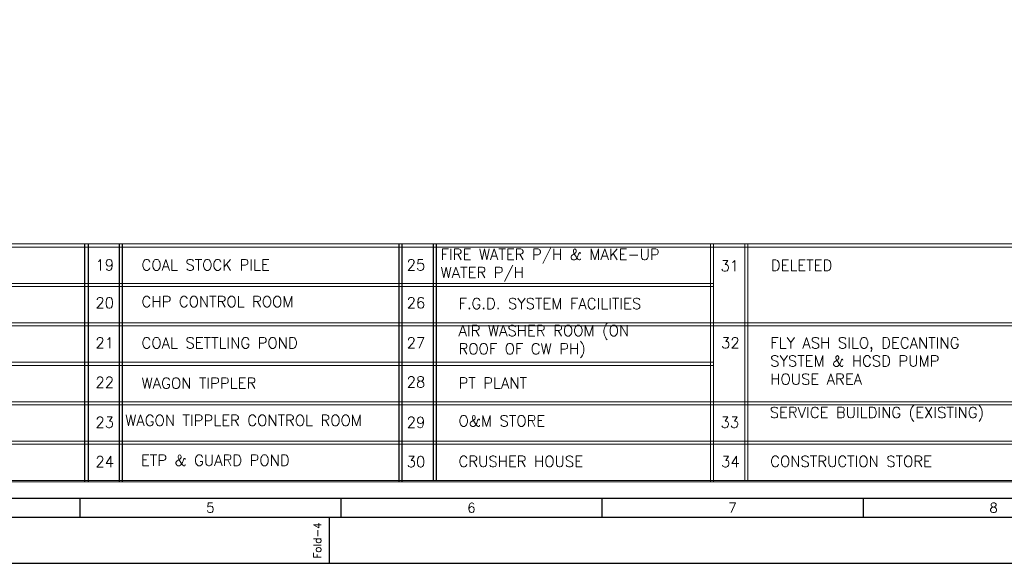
# Model space of a CAD drawing. Header units: inches. Extents: x -4968858 to -265257, y -220693 to 1871410.
# Tile 2 of 256: x -2106583 to -1593649, y 189410 to 472734. Entities that reach past the tile are written whole.
import ezdxf
from ezdxf.enums import TextEntityAlignment as Align

# ---------------------------------------------------------------- set-up
doc = ezdxf.new("R2010")
doc.units = ezdxf.units.IN
doc.header["$MEASUREMENT"] = 0
doc.linetypes.add('CONTINOUS', pattern=[0])
doc.layers.add('P', color=250, linetype='Continuous', lineweight=100)
doc.styles.add('RS', font='romans.shx')
doc.styles.get("Standard").update_dxf_attribs({"font": 'romans.shx', "height": 1000})

# ---------------------------------------------------------------- blocks, each defined once
blk = doc.blocks.new('A$C731D3036')
for p, q in [((-2590.23, 37.8), (-251.24, 37.8)), ((-2012.15, 37.79), (-2012.15, 26.67)), ((-1860.96, 37.79), (-1860.96, 26.67)), ((-1709.78, 37.79), (-1709.78, 26.67)), ((-1558.59, 37.79), (-1558.59, 26.67)), ((-1867.63, 0), (-1867.63, 26.68))]:
    blk.add_line(p, q)
for points in [[(0, 1869.86), (-2643.59, 1869.86), (-2643.59, 0), (0, 0)], [(-26.68, 1843.18), (-2616.91, 1843.18), (-2616.91, 26.68), (-26.68, 26.68)]]:
    blk.add_lwpolyline(points, close=True)
for s, p in [('5', (-1936.56, 32.23)), ('6', (-1785.37, 32.23)), ('7', (-1634.18, 32.23)), ('8', (-1482.99, 32.23))]:
    blk.add_text(s, height=5.56).set_placement(p, align=Align.MIDDLE)
blk.add_text('Fold-4', height=4.447, rotation=90).set_placement((-1872.32, 2.74))

msp = doc.modelspace()

# ---------------------------------------------------------------- linework, layer by layer
at = {"color": 3}
for p, q in [((-1909005.8, 355986.6), (-1909005.8, 231803.1)), ((-1907430.5, 355986.6), (-1907430.5, 231803.1)), ((-1891152.8, 355986.6), (-1891152.8, 232590.7)), ((-1889577.5, 355986.6), (-1889577.5, 232590.7))]:
    msp.add_line(p, q, dxfattribs=at)
for points in [[(-2072833.6, 355986.6), (-2072833.6, 231803.1)], [(-2070995.8, 355986.6), (-2070995.8, 231803.1)], [(-2054718, 355986.6), (-2054718, 231803.1)], [(-2053142.7, 355986.6), (-2053142.7, 231803.1)]]:
    msp.add_lwpolyline(points, dxfattribs=at)
at = {"layer": 'P', "color": 3, "linetype": 'Continuous', "lineweight": 15}
for points in [[(-2564842, 355986.6), (-1260673, 355986.6)], [(-2564842, 354148.8), (-1260673, 354148.8)], [(-1746753.3, 355986.6), (-1746753.3, 231803.1)], [(-1745178, 231803.1), (-1745178, 355986.6)], [(-1728900.2, 355986.6), (-1728900.2, 232590.7)], [(-1727325, 355986.6), (-1727325, 232590.7)], [(-2564842, 335245.6), (-1745178, 335245.6)], [(-2564842, 333670.4), (-1745178, 333670.4)], [(-2564842, 314767.2), (-1260673, 314767.2)], [(-2564842, 313191.9), (-1260673, 313191.9)], [(-2564842, 294288.7), (-1745178, 294288.7)], [(-2564842, 292450.9), (-1745178, 292450.9)], [(-2564842, 273547.7), (-1260673, 273547.7)], [(-2564842, 271972.4), (-1260673, 271972.4)], [(-2564842, 253069.2), (-1260673, 253069.2)], [(-2564842, 251493.9), (-1260673, 251493.9)], [(-2564842, 232590.7), (-1260673, 232590.7)], [(-2564842, 231803.1), (-1260673, 231803.1)]]:
    msp.add_lwpolyline(points, dxfattribs=at)

# ---------------------------------------------------------------- block references
at = {"color": 1, "linetype": 'CONTINOUS', "lineweight": 15, "xscale": 899.5333670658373, "yscale": 899.5333670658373, "zscale": 899.5333670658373}
msp.add_blockref('A$C731D3036', (-265257.4, 189410.5), dxfattribs=at)

# ---------------------------------------------------------------- texts
at = {"color": 7, "style": 'RS'}
for s, p in [('25', (-1904993.4, 342103)), ('26', (-1904993.4, 322348.7)), ('27', (-1904993.4, 301454.7)), ('28', (-1904993.4, 281074.2)), ('29', (-1904993.4, 260046.6)), ('30', (-1904993.4, 239532.5))]:
    msp.add_text(s, height=5666.32, dxfattribs=at).set_placement(p)
at = {"color": 3, "attachment_point": 1, "style": 'RS'}
for s, insert, char_height, width in [('{\\C256;FIRE WATER P/H & MAKE-UP WATER P/H}', (-1887306.4, 353228.3), 5666.316, 135639.888), ('{\\C256;19}', (-2067167.4, 347769.3), 5666.32, 65587.803), ('{\\C256;COAL STOCK PILE}', (-2043074.6, 347769.3), 5666.316, 113730.733), ('{\\C256;31}', (-1741484.6, 347306.1), 5666.32, 65587.803), ('{\\C256;DELETED}', (-1715282.1, 347527.9), 5666.316, 129393.63), ('{\\C256;CHP CONTROL ROOM}', (-2043074.6, 328600.5), 5666.316, 113730.733), ('{\\C256;20}', (-2067167.4, 328015), 5666.32, 65587.803), ('{\\C256;F.G.D. SYSTEM FACILITIES}', (-1877970.9, 327610.3), 5666.316, 113730.733), ('{\\C256;AIR WASHER ROOM (ON ROOF OF CW PH)}', (-1877970.9, 313484.2), 5666.316, 113730.733), ('{\\C256;21}', (-2067167.4, 307121), 5666.32, 65587.803), ('{\\C256;COAL SETTLING POND}', (-2043074.6, 307118.3), 5666.316, 113730.733), ('{\\C256;32}', (-1741220.7, 307121), 5666.32, 65587.803), ('{\\C256;FLY ASH SILO, DECANTING SYSTEM & HCSD PUMP HOUSE AREA}', (-1715585.3, 307118.3), 5666.316, 113730.733), ('{\\C256;22}', (-2067167.4, 286536.7), 5666.32, 65587.803), ('{\\C256;WAGON TIPPLER}', (-2043074.6, 286128), 5666.316, 113730.733), ('{\\C256;PT PLANT}', (-1877970.9, 286227.5), 5666.316, 113730.733), ('{\\C256;WAGON TIPPLER CONTROL ROOM}', (-2051627.4, 266710.4), 5666.316, 148390.219), ('{\\C256;SERVICE BUILDING (EXISTING)}', (-1715849.1, 270832.2), 5666.316, 113730.733), ('{\\C256;23}', (-2067167.4, 265712.9), 5666.32, 65587.803), ('{\\C256;O&M STORE}', (-1877970.9, 266467.2), 5666.316, 113730.733), ('{\\C256;33}', (-1741484.6, 265703), 5666.32, 65587.803), ('{\\C256;24}', (-2067167.4, 245198.8), 5666.32, 65587.803), ('{\\C256;ETP & GUARD POND}', (-2043404.9, 245968.1), 5666.316, 113730.733), ('{\\C256;CRUSHER HOUSE}', (-1877970.9, 245350.8), 5666.316, 113730.733), ('{\\C256;34}', (-1741229.9, 245198.8), 5666.32, 65587.803), ('{\\C256;CONSTRUCTION STORE}', (-1715594.5, 245350.8), 5666.316, 113730.733)]:
    msp.add_mtext(s, dxfattribs=dict(at, insert=insert, char_height=char_height, width=width))

doc.saveas('drawing.dxf')
